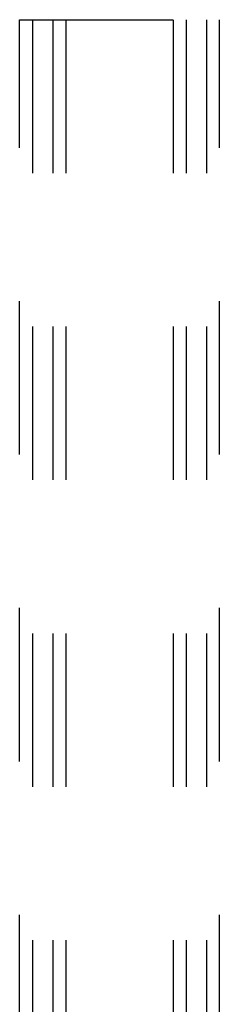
# Model space of a CAD drawing. Header units: inches. Extents: x 0 to 227, y 0 to 147.
# Tile 55 of 247: x 74.91 to 76.54, y 20.54 to 28.54. Entities that reach past the tile are written whole.
import ezdxf

# ---------------------------------------------------------------- set-up
doc = ezdxf.new("R2010")
doc.units = ezdxf.units.IN
doc.header["$LTSCALE"] = 12.466667
doc.header["$MEASUREMENT"] = 0
doc.linetypes.add('HIDDEN', pattern=[0.2, 0.1, -0.1])
doc.layers.add('DEFAULT_2', color=8, linetype='HIDDEN')

msp = doc.modelspace()

# ---------------------------------------------------------------- linework, layer by layer
at = {"layer": 'DEFAULT_2', "color": 8, "linetype": 'HIDDEN'}
for p, q in [((74.9103, 12.5357), (74.9103, 28.5357)), ((74.9103, 28.5357), (76.5353, 28.5357)), ((75.0143, 28.5357), (75.0143, 12.5357)), ((75.1813, 28.5357), (75.1813, 12.5357)), ((75.2853, 28.5357), (75.2853, 12.5357)), ((76.1603, 28.5357), (76.1603, 12.5357)), ((76.2643, 28.5357), (76.2643, 12.5357)), ((76.4313, 28.5357), (76.4313, 12.5357)), ((76.5353, 12.5357), (76.5353, 28.5357))]:
    msp.add_line(p, q, dxfattribs=at)

doc.saveas('drawing.dxf')
